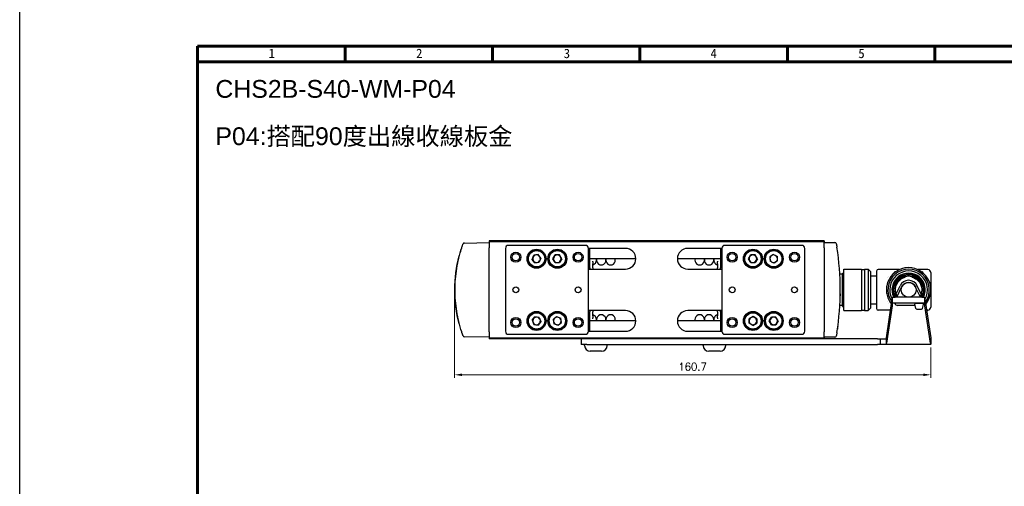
# Model space of a CAD drawing. Header units: inches. Extents: x 0 to 5766, y -2164 to 1330.
# Tile 85 of 217: x 4764 to 5096, y -928 to -771. Entities that reach past the tile are written whole.
import ezdxf

# ---------------------------------------------------------------- set-up
doc = ezdxf.new("R2010")
doc.units = ezdxf.units.IN
doc.header["$MEASUREMENT"] = 0
for name, color, linetype, lineweight in [('AM_0', 7, 'Continuous', 30), ('AM_5', 3, 'Continuous', 15), ('可見 (ISO)', 7, 'Continuous', 25)]:
    doc.layers.add(name, color=color, linetype=linetype, lineweight=lineweight)
doc.layers.add('BORDER', color=7, linetype='Continuous')
doc.styles.get("Standard").update_dxf_attribs({"font": 'arial.ttf'})
doc.styles.add('尺寸標註', font='romans.shx', dxfattribs={"bigfont": 'CHINESET.SHX'})
doc.styles.add('標題欄', font='txt')
doc.dimstyles.new('CNS1$0', dxfattribs={"dimtxt": 2.5, "dimasz": 2.5, "dimexe": 1, "dimexo": 1, "dimgap": 1.5, "dimtad": 1, "dimtoh": 1, "dimdec": 1, "dimdsep": 46, "dimtxsty": '尺寸標註', "dimcen": 0, "dimclrd": 2, "dimclre": 2, "dimclrt": 1, "dimadec": 0, "dimazin": 2, "dimtp": 0.1, "dimtm": 0.1, "dimtfac": 0.71, "dimtdec": 1, "dimtmove": 0, "dimatfit": 0, "dimfxl": 0, "dimlwd": 13, "dimlwe": 13, "dimarcsym": 0})

# ---------------------------------------------------------------- blocks, each defined once
blk = doc.blocks.new('A4-英文圖框-橫式')
at = {"layer": 'BORDER', "color": 123, "linetype": 'Continuous', "lineweight": 60, "ltscale": 25.4}
for p, q in [((2201.45, 183.5), (2201.45, 188.79)), ((2251.2, 183.5), (2251.2, 188.79)), ((2300.95, 183.5), (2300.95, 188.79)), ((2350.7, 183.5), (2350.7, 188.79)), ((2400.45, 183.5), (2400.45, 188.79)), ((2151.7, 183.5), (2549.79, 183.5))]:
    blk.add_line(p, q, dxfattribs=at)
blk.add_lwpolyline([(2151.7, 188.79), (2555.09, 188.79), (2555.09, -95.06), (2151.7, -95.06)], close=True, dxfattribs=at)
at = {"color": 60, "style": '標題欄'}
for s, p in [('1', (2175.64, 184.72)), ('2', (2225.41, 184.72)), ('3', (2275.22, 184.72)), ('4', (2324.76, 184.72)), ('5', (2374.61, 184.72))]:
    blk.add_text(s, height=3.18, dxfattribs=at).set_placement(p)
blk = doc.blocks.new('*D511')
at = {"layer": 'AM_5', "color": 2, "lineweight": 13}
for p, q in [((4910.56, -863.05), (4910.56, -891.72)), ((5071.26, -881.55), (5071.26, -891.72)), ((5068.76, -890.72), (4913.06, -890.72))]:
    blk.add_line(p, q, dxfattribs=at)
at = {"layer": 'AM_5', "color": 2}
for points in [[(4913.06, -890.3), (4913.06, -891.13), (4910.56, -890.72)], [(5068.76, -890.3), (5068.76, -891.13), (5071.26, -890.72)]]:
    blk.add_solid(points, dxfattribs=at)
at = {"layer": 'Defpoints', "color": 0}
for p in [(4910.56, -862.05), (5071.26, -880.55), (4910.56, -890.72)]:
    blk.add_point(p, dxfattribs=at)
at = {"layer": 'AM_5', "color": 1, "insert": (4990.91, -887.97), "char_height": 2.5, "attachment_point": 5, "style": '尺寸標註'}
blk.add_mtext('160.7', dxfattribs=at)

msp = doc.modelspace()

# ---------------------------------------------------------------- linework, layer by layer
for p, q in [((5066.265, -868.319), (5065.92, -866.919)), ((5066.215, -866.56), (5068.505, -866.56)), ((5066.258, -866.56), (5068.462, -866.56)), ((5068.448, -868.344), (5068.793, -866.944)), ((5066.56, -868.56), (5068.16, -868.56))]:
    msp.add_line(p, q)
at = {"color": 2}
msp.add_lwpolyline([(4763.887, 611.783), (5765.668, 611.783), (5765.668, -1153.638), (4763.887, -1153.638)], close=True, dxfattribs=at)
for centre, start, end in [((5066.215, -866.86), 90, 191.30993), ((5068.505, -866.86), 343.67936, 90), ((5066.56, -868.26), 191.30993, 270), ((5068.16, -868.26), 270, 343.67936)]:
    msp.add_arc(centre, 0.3, start, end)
at = {"layer": 'AM_0'}
for p, q in [((5059.137, -864.244), (5060.888, -860.641)), ((5059.814, -864.497), (5061.536, -860.956)), ((5067.754, -864.497), (5066.033, -860.956)), ((5068.402, -864.182), (5066.68, -860.641)), ((5066.009, -866.559), (5060.084, -866.559)), ((5067.484, -866.559), (5060.228, -866.559)), ((5067.784, -866.56), (5067.784, -866.559)), ((5068.505, -866.559), (5068.505, -866.56)), ((5066.009, -867.279), (5060.084, -867.279))]:
    msp.add_line(p, q, dxfattribs=at)
for centre, radius, start, end in [((5063.784, -862.049), 3.22, 25.92463, 154.07537), ((5063.784, -862.049), 2.5, 25.92463, 154.07537), ((5060.084, -864.628), 1.02, 154.07537, 176.11818), ((5060.084, -866.259), 1.02, 197.10464, 270), ((5060.084, -864.628), 0.3, 154.07537, 166.69259), ((5067.484, -864.628), 0.3, 13.30741, 25.92463), ((5067.484, -864.628), 1.02, 3.88182, 25.92463)]:
    msp.add_arc(centre, radius, start, end, dxfattribs=at)
at = {"layer": '可見 (ISO)'}
for p, q in [((4913.922, -846.244), (4922.264, -846.099)), ((4922.264, -845.549), (4922.264, -845.849)), ((5035.264, -845.549), (4922.264, -845.549)), ((4922.264, -845.849), (4922.264, -847.849)), ((5035.264, -845.849), (4922.264, -845.849)), ((4926.664, -845.649), (4922.864, -845.649)), ((4922.864, -845.849), (4922.864, -845.649)), ((4926.664, -845.849), (4926.664, -845.649)), ((5034.664, -845.649), (5030.864, -845.649)), ((5030.864, -845.849), (5030.864, -845.649)), ((5034.664, -845.849), (5034.664, -845.649)), ((5035.264, -845.549), (5035.264, -845.849)), ((5035.264, -847.849), (5035.264, -845.849)), ((5035.264, -846.099), (5038.873, -846.036)), ((4922.264, -876.249), (4922.264, -847.849)), ((4927.764, -848.049), (4927.764, -876.049)), ((4954.764, -847.049), (4928.764, -847.049)), ((4938.798, -850.17), (4937.338, -850.397)), ((4939.725, -851.322), (4938.798, -850.17)), ((4943.786, -851.549), (4944.525, -850.269)), ((4946.003, -850.269), (4944.525, -850.269)), ((4946.742, -851.549), (4946.003, -850.269)), ((4968.264, -848.049), (4955.764, -848.049)), ((4955.764, -876.049), (4955.764, -848.049)), ((4956.264, -854.649), (4956.264, -848.049)), ((5000.764, -848.049), (4989.264, -848.049)), ((5000.264, -848.049), (5000.264, -854.649)), ((5000.764, -848.049), (5000.764, -876.049)), ((5027.764, -847.049), (5001.764, -847.049)), ((5009.786, -851.556), (5010.519, -850.272)), ((5011.997, -850.265), (5010.519, -850.272)), ((5012.742, -851.541), (5011.997, -850.265)), ((5018.199, -850.072), (5016.953, -850.867)), ((5018.199, -850.072), (5019.51, -850.754)), ((5028.764, -876.049), (5028.764, -848.049)), ((5035.264, -847.849), (5035.264, -876.249)), ((4912.23, -850.562), (4912.022, -850.566)), ((4936.804, -851.775), (4937.338, -850.397)), ((4937.73, -852.927), (4936.804, -851.775)), ((4937.73, -852.927), (4939.191, -852.7)), ((4939.725, -851.322), (4939.191, -852.7)), ((4944.525, -852.829), (4943.786, -851.549)), ((4944.525, -852.829), (4946.003, -852.829)), ((4946.742, -851.549), (4946.003, -852.829)), ((4971.764, -851.549), (4956.264, -851.549)), ((4957.264, -852.625), (4957.264, -852.32)), ((4957.264, -852.625), (4957.264, -853.261)), ((4957.264, -854.603), (4957.264, -853.261)), ((5000.264, -851.549), (4985.764, -851.549)), ((4999.264, -852.32), (4999.264, -852.625)), ((4999.264, -853.261), (4999.264, -852.625)), ((4999.264, -853.261), (4999.264, -854.603)), ((5010.532, -852.832), (5009.786, -851.556)), ((5010.532, -852.832), (5012.01, -852.825)), ((5012.742, -851.541), (5012.01, -852.825)), ((5016.953, -850.867), (5017.018, -852.344)), ((5018.33, -853.025), (5017.018, -852.344)), ((5019.576, -852.23), (5018.33, -853.025)), ((5019.576, -852.23), (5019.51, -850.754)), ((4955.764, -854.649), (4956.264, -854.649)), ((4955.764, -855.049), (4968.264, -855.049)), ((4956.264, -854.649), (4956.264, -855.049)), ((4957.264, -854.603), (4957.264, -855.049)), ((4989.264, -855.049), (5000.764, -855.049)), ((4999.264, -855.049), (4999.264, -854.603)), ((5000.264, -855.049), (5000.264, -854.649)), ((5000.764, -854.649), (5000.264, -854.649)), ((5040.483, -855.549), (5040.484, -855.549)), ((5040.484, -855.567), (5040.484, -855.549)), ((5041.484, -856.799), (5040.563, -856.799)), ((5041.484, -856.549), (5041.884, -856.149)), ((5041.484, -867.549), (5041.484, -856.549)), ((5041.884, -869.049), (5041.884, -855.049)), ((5041.884, -855.049), (5047.884, -855.049)), ((5047.884, -855.049), (5047.884, -869.049)), ((5047.884, -855.149), (5048.884, -855.149)), ((5048.884, -855.049), (5048.884, -869.049)), ((5048.884, -855.049), (5050.079, -855.049)), ((5050.079, -855.049), (5050.079, -869.049)), ((5050.884, -855.854), (5050.079, -855.049)), ((5050.884, -855.854), (5050.884, -868.244)), ((5052.984, -855.699), (5052.984, -868.399)), ((5060.73, -855.199), (5053.484, -855.199)), ((5070.284, -855.199), (5066.838, -855.199)), ((5071.284, -856.199), (5071.284, -858.853)), ((5050.884, -857.299), (5052.984, -857.299)), ((5056.684, -857.971), (5056.684, -857.971)), ((5056.684, -859.631), (5056.684, -859.632)), ((5056.984, -857.598), (5056.984, -857.598)), ((5062.6, -857.344), (5062.6, -857.344)), ((5064.909, -857.201), (5064.909, -857.201)), ((5064.919, -857.716), (5064.919, -857.716)), ((5064.969, -857.344), (5064.969, -857.344)), ((5058.685, -862.049), (5058.848, -862.049)), ((5058.839, -860.799), (5058.839, -860.799)), ((5058.839, -863.299), (5058.839, -863.299)), ((5058.848, -862.049), (5058.848, -862.049)), ((5059.185, -862.049), (5059.347, -862.049)), ((5059.205, -860.855), (5059.205, -860.855)), ((5059.347, -862.049), (5059.347, -862.049)), ((5068.221, -862.049), (5068.222, -862.049)), ((5068.384, -862.049), (5068.222, -862.049)), ((5068.363, -863.243), (5068.363, -863.243)), ((5068.883, -862.049), (5068.721, -862.049)), ((5068.729, -860.799), (5068.729, -860.799)), ((5068.729, -863.299), (5068.729, -863.299)), ((5071.284, -862.049), (5071.284, -865.244)), ((5050.884, -866.799), (5052.984, -866.799)), ((5056.264, -878.281), (5058.264, -865.102)), ((5056.684, -864.465), (5056.684, -864.465)), ((5056.684, -866.127), (5056.684, -866.127)), ((5056.984, -866.499), (5056.984, -866.499)), ((5058.264, -864.567), (5058.264, -866.567)), ((5058.264, -864.567), (5059.264, -864.567)), ((5059.264, -866.567), (5058.264, -866.567)), ((5058.264, -866.567), (5058.264, -866.834)), ((5058.264, -866.834), (5058.264, -867.412)), ((5068.264, -864.567), (5059.264, -864.567)), ((5068.264, -866.567), (5059.264, -866.567)), ((5068.264, -864.567), (5069.264, -864.567)), ((5069.264, -866.567), (5068.264, -866.567)), ((5069.264, -866.567), (5069.264, -864.567)), ((5069.264, -865.102), (5071.264, -878.281)), ((5069.264, -866.834), (5069.264, -866.567)), ((5069.264, -867.412), (5069.264, -866.834)), ((5071.284, -865.244), (5071.284, -867.899)), ((4968.264, -869.049), (4955.764, -869.049)), ((4955.764, -869.449), (4956.264, -869.449)), ((4956.264, -869.049), (4956.264, -869.449)), ((4956.264, -876.049), (4956.264, -869.449)), ((4957.264, -869.049), (4957.264, -869.494)), ((4957.264, -870.836), (4957.264, -869.494)), ((5000.764, -869.049), (4989.264, -869.049)), ((4999.264, -869.494), (4999.264, -869.049)), ((4999.264, -869.494), (4999.264, -870.836)), ((5000.264, -869.449), (5000.264, -869.049)), ((5000.264, -869.449), (5000.264, -876.049)), ((5000.764, -869.449), (5000.264, -869.449)), ((5040.483, -868.549), (5040.484, -868.549)), ((5040.484, -868.549), (5040.484, -868.53)), ((5041.484, -867.299), (5040.563, -867.299)), ((5041.484, -867.549), (5041.884, -867.949)), ((5041.884, -869.049), (5047.884, -869.049)), ((5047.884, -868.949), (5048.884, -868.949)), ((5048.884, -869.049), (5050.079, -869.049)), ((5050.884, -868.244), (5050.079, -869.049)), ((5057.688, -868.899), (5053.484, -868.899)), ((5058.264, -867.412), (5056.352, -880.013)), ((5071.177, -880.013), (5069.264, -867.412)), ((5070.284, -868.899), (5069.84, -868.899)), ((4912.23, -873.535), (4912.022, -873.532)), ((4936.803, -872.324), (4937.729, -871.171)), ((4936.803, -872.324), (4937.339, -873.701)), ((4939.189, -871.396), (4937.729, -871.171)), ((4939.725, -872.773), (4938.8, -873.926)), ((4939.189, -871.396), (4939.725, -872.773)), ((4943.877, -872.04), (4945.011, -871.092)), ((4943.877, -872.04), (4944.13, -873.496)), ((4945.517, -874.005), (4944.13, -873.496)), ((4945.011, -871.092), (4946.399, -871.601)), ((4945.517, -874.005), (4946.652, -873.058)), ((4946.652, -873.058), (4946.399, -871.601)), ((4971.764, -872.549), (4956.264, -872.549)), ((4957.264, -870.836), (4957.264, -871.472)), ((4957.264, -871.778), (4957.264, -871.472)), ((5000.264, -872.549), (4985.764, -872.549)), ((4999.264, -871.472), (4999.264, -870.836)), ((4999.264, -871.472), (4999.264, -871.778)), ((5009.965, -873.254), (5010.004, -871.777)), ((5011.226, -874.026), (5009.965, -873.254)), ((5011.303, -871.071), (5010.004, -871.777)), ((5011.226, -874.026), (5012.525, -873.321)), ((5012.563, -871.843), (5011.303, -871.071)), ((5012.563, -871.843), (5012.525, -873.321)), ((5016.786, -872.549), (5017.525, -871.269)), ((5017.525, -873.829), (5016.786, -872.549)), ((5019.003, -871.269), (5017.525, -871.269)), ((5019.742, -872.549), (5019.003, -871.269)), ((5019.742, -872.549), (5019.003, -873.829)), ((4922.264, -876.249), (4922.264, -878.249)), ((4937.339, -873.701), (4938.8, -873.926)), ((4955.764, -876.049), (4968.264, -876.049)), ((4989.264, -876.049), (5000.764, -876.049)), ((5017.525, -873.829), (5019.003, -873.829)), ((5035.264, -878.249), (5035.264, -876.249)), ((4922.264, -877.999), (4913.922, -877.853)), ((4922.264, -878.249), (4922.264, -878.549)), ((4922.264, -878.249), (5035.264, -878.249)), ((5035.264, -878.549), (4922.264, -878.549)), ((4922.864, -878.249), (4922.864, -878.449)), ((4922.864, -878.449), (4926.664, -878.449)), ((4926.664, -878.249), (4926.664, -878.449)), ((4928.764, -877.049), (4954.764, -877.049)), ((4953.264, -878.549), (4953.264, -880.549)), ((5001.764, -877.049), (5027.764, -877.049)), ((5030.864, -878.249), (5030.864, -878.449)), ((5030.864, -878.449), (5034.664, -878.449)), ((5034.664, -878.249), (5034.664, -878.449)), ((5038.873, -878.062), (5035.264, -877.999)), ((5035.264, -878.249), (5035.264, -878.549)), ((5053.264, -878.549), (5035.264, -878.549)), ((5053.264, -878.549), (5054.264, -878.549)), ((5054.264, -880.549), (5054.264, -878.549)), ((5054.264, -878.549), (5056.264, -878.549)), ((5056.264, -880.422), (5056.264, -878.281)), ((5071.264, -878.281), (5071.264, -880.422)), ((4955.264, -880.549), (4953.264, -880.549)), ((4954.464, -880.849), (4954.464, -880.549)), ((4955.264, -880.549), (5053.264, -880.549)), ((4960.164, -882.749), (4956.364, -882.749)), ((4962.064, -880.849), (4962.064, -880.549)), ((4994.464, -880.849), (4994.464, -880.549)), ((5000.164, -882.749), (4996.364, -882.749)), ((5002.064, -880.849), (5002.064, -880.549)), ((5054.264, -880.549), (5053.264, -880.549)), ((5056.264, -880.549), (5054.264, -880.549)), ((5056.264, -880.422), (5056.264, -880.549)), ((5071.264, -880.549), (5056.264, -880.549)), ((5071.264, -880.549), (5071.264, -880.422))]:
    msp.add_line(p, q, dxfattribs=at)
for centre, radius in [((4931.264, -851.049), 1.7), ((4931.264, -851.049), 1.25), ((4938.264, -851.549), 3.2), ((4938.264, -851.549), 3), ((4938.264, -851.549), 2.75), ((4945.264, -851.549), 3.2), ((4945.264, -851.549), 3), ((4945.264, -851.549), 2.75), ((4952.264, -851.049), 1.7), ((4952.264, -851.049), 1.25), ((5004.264, -851.049), 1.7), ((5004.264, -851.049), 1.25), ((5011.264, -851.549), 3.2), ((5011.264, -851.549), 3), ((5011.264, -851.549), 2.75), ((5018.264, -851.549), 3.2), ((5018.264, -851.549), 3), ((5018.264, -851.549), 2.75), ((5025.264, -851.049), 1.7), ((5025.264, -851.049), 1.25), ((5063.784, -862.049), 2.5), ((4931.264, -862.049), 1), ((4952.264, -862.049), 1), ((5004.264, -862.049), 1), ((5025.264, -862.049), 1), ((4938.264, -872.549), 3.2), ((4938.264, -872.549), 3), ((4938.264, -872.549), 2.75), ((4945.264, -872.549), 3.2), ((4945.264, -872.549), 3), ((4945.264, -872.549), 2.75), ((5011.264, -872.549), 3.2), ((5011.264, -872.549), 3), ((5011.264, -872.549), 2.75), ((5018.264, -872.549), 3.2), ((5018.264, -872.549), 3), ((5018.264, -872.549), 2.75), ((4931.264, -873.049), 1.7), ((4931.264, -873.049), 1.25), ((4952.264, -873.049), 1.7), ((4952.264, -873.049), 1.25), ((5004.264, -873.049), 1.7), ((5004.264, -873.049), 1.25), ((5025.264, -873.049), 1.7), ((5025.264, -873.049), 1.25)]:
    msp.add_circle(centre, radius, dxfattribs=at)
for centre, radius, start, end in [((4913.931, -846.744), 0.5, 91, 160.23152), ((5038.882, -846.536), 0.5, 9.81534, 91), ((4928.764, -848.049), 1, 90, 180), ((4938.264, -851.549), 1.28, 98.81682, 158.81682), ((4938.264, -851.549), 1.28, 38.81682, 98.81682), ((4945.264, -851.549), 1.28, 90, 150), ((4945.264, -851.549), 1.28, 30, 90), ((4954.764, -848.049), 1, 0, 90), ((4968.264, -851.549), 3.5, 270, 90), ((4989.264, -851.549), 3.5, 90, 270), ((5001.764, -848.049), 1, 90, 180), ((5011.264, -851.549), 1.28, 90.2946, 150.2946), ((5011.264, -851.549), 1.28, 30.2946, 90.2946), ((5018.264, -851.549), 1.28, 62.53759, 122.53759), ((5027.764, -848.049), 1, 0, 90), ((4956.514, -862.049), 45.95, 165.52823, 194.47177), ((4938.264, -851.549), 1.28, 158.81682, 218.81682), ((4938.264, -851.549), 1.28, 218.81682, 278.81682), ((4938.264, -851.549), 1.28, 278.81682, 338.81682), ((4938.264, -851.549), 1.28, 338.81682, 38.81682), ((4945.264, -851.549), 1.28, 150, 210), ((4945.264, -851.549), 1.28, 210, 270), ((4945.264, -851.549), 1.28, 270, 330), ((4945.264, -851.549), 1.28, 330, 30), ((4956.894, -852.049), 1.587, 283.49448, 18.36425), ((4960.069, -852.049), 1.587, 161.63575, 18.36425), ((4963.244, -852.049), 1.587, 161.63575, 18.36425), ((4993.285, -852.049), 1.587, 161.63575, 18.36425), ((4996.46, -852.049), 1.587, 161.63575, 18.36425), ((4999.635, -852.049), 1.587, 161.63575, 256.50552), ((5011.264, -851.549), 1.28, 150.2946, 210.2946), ((5011.264, -851.549), 1.28, 210.2946, 270.2946), ((5011.264, -851.549), 1.28, 270.2946, 330.2946), ((5011.264, -851.549), 1.28, 330.2946, 30.2946), ((5018.264, -851.549), 1.28, 122.53759, 182.53759), ((5018.264, -851.549), 1.28, 182.53759, 242.53759), ((5018.264, -851.549), 1.28, 242.53759, 302.53759), ((5018.264, -851.549), 1.28, 2.53759, 62.53759), ((5018.264, -851.549), 1.28, 302.53759, 2.53759), ((5053.484, -855.699), 0.5, 90, 180), ((5063.784, -862.049), 7.5, 320.02865, 169.64907), ((5063.784, -862.049), 7, 323.74544, 215.79399), ((5063.784, -862.049), 6.375, 329.70732, 209.72343), ((5063.784, -862.049), 5.625, 333.40792, 206.59208), ((5063.784, -862.049), 5.5, 332.75419, 207.24581), ((5063.784, -862.049), 5.45, 332.48318, 207.51682), ((5070.284, -856.199), 1, 0, 90), ((5063.784, -862.049), 7.5, 190.35093, 219.56734), ((4968.264, -872.549), 3.5, 270, 90), ((4989.264, -872.549), 3.5, 90, 270), ((5053.484, -868.399), 0.5, 180, 270), ((5070.284, -867.899), 1, 270, 0), ((4938.264, -872.549), 1.28, 141.2497, 201.2497), ((4938.264, -872.549), 1.28, 201.2497, 261.2497), ((4938.264, -872.549), 1.28, 81.2497, 141.2497), ((4938.264, -872.549), 1.28, 261.2497, 321.2497), ((4938.264, -872.549), 1.28, 21.2497, 81.2497), ((4938.264, -872.549), 1.28, 321.2497, 21.2497), ((4945.264, -872.549), 1.28, 129.85448, 189.85448), ((4945.264, -872.549), 1.28, 189.85448, 249.85448), ((4945.264, -872.549), 1.28, 69.85448, 129.85448), ((4945.264, -872.549), 1.28, 249.85448, 309.85448), ((4945.264, -872.549), 1.28, 9.85448, 69.85448), ((4945.264, -872.549), 1.28, 309.85448, 9.85448), ((4956.894, -872.048), 1.587, 341.63575, 76.50552), ((4960.069, -872.048), 1.587, 341.63575, 198.36425), ((4963.244, -872.048), 1.587, 341.63575, 198.36425), ((4993.285, -872.048), 1.587, 341.63575, 198.36425), ((4996.46, -872.048), 1.587, 341.63575, 198.36425), ((4999.635, -872.048), 1.587, 103.49448, 198.36425), ((5011.264, -872.549), 1.28, 178.50744, 238.50744), ((5011.264, -872.549), 1.28, 118.50744, 178.50744), ((5011.264, -872.549), 1.28, 58.50744, 118.50744), ((5011.264, -872.549), 1.28, 298.50744, 358.50744), ((5011.264, -872.549), 1.28, 358.50744, 58.50744), ((5018.264, -872.549), 1.28, 150, 210), ((5018.264, -872.549), 1.28, 90, 150), ((5018.264, -872.549), 1.28, 210, 270), ((5018.264, -872.549), 1.28, 30, 90), ((5018.264, -872.549), 1.28, 270, 330), ((5018.264, -872.549), 1.28, 330, 30), ((4928.764, -876.049), 1, 180, 270), ((4954.764, -876.049), 1, 270, 0), ((5001.764, -876.049), 1, 180, 270), ((5011.264, -872.549), 1.28, 238.50744, 298.50744), ((5027.764, -876.049), 1, 270, 0), ((4913.931, -877.353), 0.5, 199.76848, 269), ((5038.882, -877.562), 0.5, 269, 350.18466), ((4956.364, -880.849), 1.9, 180, 270), ((4960.164, -880.849), 1.9, 270, 0), ((4996.364, -880.849), 1.9, 180, 270), ((5000.164, -880.849), 1.9, 270, 0)]:
    msp.add_arc(centre, radius, start, end, dxfattribs=at)
for centre, major_axis, ratio, start_param, end_param in [((4949.242, -862.049), (0, -91.486), 0.9998494, 1.4133444, 1.7282483), ((5056.177, -876.549), (0, -4), 0.087622, 0.2526803, 0.5235988), ((5071.352, -876.549), (0, 4), 0.087622, 2.6179939, 2.8889124)]:
    msp.add_ellipse(centre, major_axis=major_axis, ratio=ratio, start_param=start_param, end_param=end_param, dxfattribs=at)
for points, knots in [([(4913.025, -847.846), (4913.078, -847.684), (4913.131, -847.523), (4913.233, -847.223), (4913.281, -847.082), (4913.365, -846.844), (4913.4, -846.745), (4913.435, -846.645), (4913.445, -846.618), (4913.457, -846.584), (4913.46, -846.575), (4913.46, -846.575)], [0, 0, 0, 0, 0.000507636, 0.000507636, 0.001015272, 0.001015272, 0.001522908, 0.001522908, 0.001776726, 0.001776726, 0.002030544, 0.002030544, 0.002030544, 0.002030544]), ([(5039.375, -846.45), (5039.375, -846.45), (5039.381, -846.484), (5039.392, -846.547), (5039.397, -846.579), (5039.404, -846.618), (5039.412, -846.664), (5039.419, -846.71), (5039.428, -846.762), (5039.438, -846.82), (5039.448, -846.878), (5039.459, -846.942), (5039.47, -847.01), (5039.481, -847.078), (5039.493, -847.15), (5039.506, -847.226), (5039.53, -847.377), (5039.557, -847.538), (5039.583, -847.703)], [0, 0, 0, 0, 0.0004957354, 0.0004957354, 0.0004957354, 0.0007438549, 0.0007438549, 0.0007438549, 0.0009922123, 0.0009922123, 0.0009922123, 0.0012408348, 0.0012408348, 0.0012408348, 0.001489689, 0.001489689, 0.001489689, 0.0019878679, 0.0019878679, 0.0019878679, 0.0019878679]), ([(4913.025, -876.251), (4912.277, -873.963), (4911.711, -871.616), (4911.333, -869.239), (4910.955, -866.862), (4910.764, -864.455), (4910.764, -862.049), (4910.764, -859.642), (4910.955, -857.235), (4911.333, -854.858), (4911.711, -852.481), (4912.277, -850.134), (4913.025, -847.846)], [2.82594328, 2.82594328, 2.82594328, 2.82594328, 2.98376797, 2.98376797, 2.98376797, 3.14159265, 3.14159265, 3.14159265, 3.29941734, 3.29941734, 3.29941734, 3.45724203, 3.45724203, 3.45724203, 3.45724203]), ([(4913.164, -847.426), (4913.169, -847.412), (4913.173, -847.4), (4913.187, -847.357), (4913.194, -847.336), (4913.195, -847.335), (4913.195, -847.335), (4913.195, -847.335)], [0, 0, 0, 0, 0.016044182, 0.016044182, 0.064371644, 0.064371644, 0.065187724, 0.065187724, 0.065187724, 0.065187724]), ([(4911.733, -852.683), (4911.733, -852.683), (4911.733, -852.683), (4911.733, -852.683), (4911.733, -852.683), (4911.733, -852.682), (4911.733, -852.682), (4911.733, -852.682)], [0.0287884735, 0.0287884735, 0.0287884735, 0.0287884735, 0.0289028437, 0.0289028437, 0.0328836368, 0.0328836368, 0.0354656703, 0.0354656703, 0.0354656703, 0.0354656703]), ([(5040.186, -852.231), (5040.186, -852.234), (5040.187, -852.236), (5040.187, -852.238), (5040.187, -852.239), (5040.187, -852.239)], [0, 0, 0, 0, 0.010791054, 0.010791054, 0.018447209, 0.018447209, 0.018447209, 0.018447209]), ([(5040.197, -852.331), (5040.197, -852.334), (5040.197, -852.336), (5040.198, -852.339), (5040.198, -852.34), (5040.198, -852.34)], [0, 0, 0, 0, 0.010793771, 0.010793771, 0.01842781, 0.01842781, 0.01842781, 0.01842781]), ([(5040.455, -855.172), (5040.455, -855.172), (5040.455, -855.172), (5040.455, -855.172), (5040.456, -855.173), (5040.456, -855.178), (5040.456, -855.185), (5040.457, -855.196), (5040.457, -855.197), (5040.457, -855.197), (5040.457, -855.197), (5040.457, -855.198), (5040.457, -855.198), (5040.457, -855.198), (5040.457, -855.198), (5040.457, -855.198)], [0.037522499, 0.037522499, 0.037522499, 0.037522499, 0.038504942, 0.038504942, 0.051157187, 0.051157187, 0.089126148, 0.089126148, 0.090905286, 0.090905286, 0.091572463, 0.091572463, 0.091697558, 0.091697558, 0.091709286, 0.091709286, 0.091709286, 0.091709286]), ([(5059.512, -855.884), (5059.474, -855.91), (5059.434, -855.929), (5059.395, -855.941), (5059.376, -855.947), (5059.356, -855.952), (5059.337, -855.955), (5059.328, -855.956), (5059.319, -855.958), (5059.309, -855.959), (5059.305, -855.959), (5059.3, -855.959), (5059.296, -855.96), (5059.291, -855.96), (5059.287, -855.96), (5059.282, -855.961), (5059.197, -855.964), (5059.104, -855.945), (5059.016, -855.908)], [0, 0, 0, 0, 0.25, 0.25, 0.25, 0.375, 0.375, 0.375, 0.4375, 0.4375, 0.4375, 0.46875, 0.46875, 0.46875, 0.5, 0.5, 0.5, 0.99999871, 0.99999871, 0.99999871, 0.99999871]), ([(5059.026, -859.982), (5059.249, -859.471), (5059.558, -858.991), (5060.308, -858.16), (5060.759, -857.8), (5061.741, -857.251), (5062.283, -857.055), (5063.389, -856.849), (5063.966, -856.838), (5065.08, -856.998), (5065.63, -857.172), (5066.633, -857.68), (5067.099, -858.022), (5067.886, -858.826), (5068.217, -859.298), (5068.489, -859.864), (5068.516, -859.923), (5068.542, -859.982)], [0, 0, 0, 0, 0.167078, 0.167078, 0.3357724, 0.3357724, 0.5044512, 0.5044512, 0.6731636, 0.6731636, 0.841893, 0.841893, 1.0106271, 1.0106271, 1.1793517, 1.1793517, 1.198802, 1.198802, 1.198802, 1.198802]), ([(5068.056, -855.884), (5068.123, -855.931), (5068.202, -855.957), (5068.36, -855.964), (5068.439, -855.951), (5068.53, -855.918), (5068.541, -855.913), (5068.552, -855.908)], [0.000001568, 0.000001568, 0.000001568, 0.000001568, 0.037733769, 0.037733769, 0.070683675, 0.070683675, 0.075426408, 0.075426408, 0.075426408, 0.075426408]), ([(5058.679, -860.873), (5058.679, -860.873), (5058.679, -860.873), (5058.68, -860.871), (5058.682, -860.867), (5058.69, -860.849), (5058.698, -860.832), (5058.717, -860.782), (5058.731, -860.744), (5058.768, -860.645), (5058.792, -860.578), (5058.848, -860.425), (5058.882, -860.335), (5058.952, -860.157), (5058.988, -860.069), (5059.026, -859.982)], [0.02934045, 0.02934045, 0.02934045, 0.02934045, 0.03095249, 0.03095249, 0.03998708, 0.03998708, 0.05438784, 0.05438784, 0.07489663, 0.07489663, 0.10186508, 0.10186508, 0.13255013, 0.13255013, 0.1610378, 0.1610378, 0.1610378, 0.1610378]), ([(5058.848, -862.049), (5058.848, -861.518), (5058.936, -860.981), (5059.277, -859.97), (5059.534, -859.485), (5060.183, -858.634), (5060.583, -858.257), (5061.262, -857.799), (5061.512, -857.66), (5061.771, -857.544)], [0, 0, 0, 0, 0.15921115, 0.15921115, 0.31979474, 0.31979474, 0.48036495, 0.48036495, 0.56551284, 0.56551284, 0.56551284, 0.56551284]), ([(5059.193, -860.869), (5059.193, -860.869), (5059.193, -860.869), (5059.194, -860.867), (5059.197, -860.862), (5059.206, -860.843), (5059.214, -860.826), (5059.236, -860.774), (5059.252, -860.736), (5059.292, -860.635), (5059.318, -860.567), (5059.381, -860.413), (5059.419, -860.322), (5059.497, -860.146), (5059.538, -860.059), (5059.581, -859.973)], [0.02876921, 0.02876921, 0.02876921, 0.02876921, 0.03081794, 0.03081794, 0.04003151, 0.04003151, 0.05473033, 0.05473033, 0.07545463, 0.07545463, 0.10268552, 0.10268552, 0.13377126, 0.13377126, 0.16244038, 0.16244038, 0.16244038, 0.16244038]), ([(5059.347, -862.049), (5059.347, -861.571), (5059.427, -861.088), (5059.733, -860.18), (5059.964, -859.743), (5060.548, -858.978), (5060.907, -858.639), (5061.45, -858.274), (5061.6, -858.185), (5061.754, -858.106)], [0, 0, 0, 0, 0.14320104, 0.14320104, 0.28755049, 0.28755049, 0.43192589, 0.43192589, 0.48388286, 0.48388286, 0.48388286, 0.48388286]), ([(5059.581, -859.973), (5059.804, -859.522), (5060.105, -859.102), (5060.819, -858.385), (5061.242, -858.08), (5062.152, -857.627), (5062.651, -857.474), (5063.658, -857.338), (5064.18, -857.353), (5065.178, -857.547), (5065.667, -857.728), (5066.55, -858.232), (5066.955, -858.561), (5067.568, -859.251), (5067.804, -859.601), (5067.988, -859.973)], [0, 0, 0, 0, 0.1510889, 0.1510889, 0.3035424, 0.3035424, 0.4560219, 0.4560219, 0.6085363, 0.6085363, 0.7610413, 0.7610413, 0.9134956, 0.9134956, 1.0379783, 1.0379783, 1.0379783, 1.0379783]), ([(5061.754, -858.106), (5061.872, -858.045), (5061.994, -857.988), (5062.22, -857.888), (5062.328, -857.844), (5062.458, -857.791), (5062.494, -857.777), (5062.581, -857.742), (5062.625, -857.723), (5062.659, -857.707), (5062.665, -857.703), (5062.665, -857.703)], [0, 0, 0, 0, 0.0398539, 0.0398539, 0.078478, 0.078478, 0.09515563, 0.09515563, 0.12356186, 0.12356186, 0.13513432, 0.13513432, 0.13513432, 0.13513432]), ([(5061.771, -857.544), (5061.885, -857.493), (5062.002, -857.445), (5062.221, -857.36), (5062.326, -857.321), (5062.496, -857.259), (5062.566, -857.234), (5062.633, -857.207), (5062.649, -857.2), (5062.669, -857.191), (5062.676, -857.188), (5062.676, -857.188)], [0, 0, 0, 0, 0.03737858, 0.03737858, 0.07443829, 0.07443829, 0.10791003, 0.10791003, 0.12138699, 0.12138699, 0.13236029, 0.13236029, 0.13236029, 0.13236029]), ([(5064.894, -857.19), (5064.894, -857.19), (5064.894, -857.19), (5064.896, -857.191), (5064.9, -857.193), (5064.919, -857.202), (5064.936, -857.209), (5064.987, -857.229), (5065.025, -857.243), (5065.124, -857.279), (5065.191, -857.303), (5065.345, -857.36), (5065.434, -857.394), (5065.615, -857.466), (5065.707, -857.505), (5065.797, -857.546)], [0.02904236, 0.02904236, 0.02904236, 0.02904236, 0.03083092, 0.03083092, 0.03990337, 0.03990337, 0.05435536, 0.05435536, 0.07479328, 0.07479328, 0.10164983, 0.10164983, 0.13219651, 0.13219651, 0.16188825, 0.16188825, 0.16188825, 0.16188825]), ([(5064.905, -857.704), (5064.905, -857.704), (5064.905, -857.704), (5064.907, -857.705), (5064.912, -857.708), (5064.932, -857.718), (5064.95, -857.726), (5065.003, -857.748), (5065.042, -857.764), (5065.143, -857.805), (5065.211, -857.832), (5065.366, -857.895), (5065.456, -857.934), (5065.635, -858.016), (5065.726, -858.06), (5065.815, -858.106)], [0.02840709, 0.02840709, 0.02840709, 0.02840709, 0.03068516, 0.03068516, 0.03996085, 0.03996085, 0.05474998, 0.05474998, 0.07543963, 0.07543963, 0.10260891, 0.10260891, 0.13364156, 0.13364156, 0.16363703, 0.16363703, 0.16363703, 0.16363703]), ([(5065.797, -857.546), (5066.281, -857.762), (5066.735, -858.061), (5067.519, -858.782), (5067.858, -859.215), (5068.371, -860.154), (5068.553, -860.672), (5068.695, -861.479), (5068.72, -861.764), (5068.721, -862.049)], [0, 0, 0, 0, 0.15899681, 0.15899681, 0.31953251, 0.31953251, 0.48008444, 0.48008444, 0.56542865, 0.56542865, 0.56542865, 0.56542865]), ([(5065.815, -858.106), (5066.239, -858.324), (5066.632, -858.615), (5067.3, -859.302), (5067.582, -859.707), (5067.996, -860.575), (5068.134, -861.05), (5068.211, -861.7), (5068.222, -861.875), (5068.222, -862.049)], [0, 0, 0, 0, 0.1430279, 0.1430279, 0.28733668, 0.28733668, 0.43169768, 0.43169768, 0.48388567, 0.48388567, 0.48388567, 0.48388567]), ([(5067.988, -859.973), (5068.045, -860.089), (5068.099, -860.208), (5068.194, -860.428), (5068.237, -860.534), (5068.304, -860.703), (5068.331, -860.771), (5068.364, -860.847), (5068.376, -860.871), (5068.376, -860.871)], [0, 0, 0, 0, 0.0386648, 0.0386648, 0.07654886, 0.07654886, 0.11033668, 0.11033668, 0.13315612, 0.13315612, 0.13315612, 0.13315612]), ([(5068.542, -859.982), (5068.591, -860.094), (5068.637, -860.208), (5068.72, -860.423), (5068.758, -860.526), (5068.819, -860.695), (5068.844, -860.764), (5068.871, -860.831), (5068.878, -860.847), (5068.887, -860.867), (5068.891, -860.874), (5068.891, -860.874)], [0, 0, 0, 0, 0.03662619, 0.03662619, 0.07316102, 0.07316102, 0.10658162, 0.10658162, 0.12014484, 0.12014484, 0.13114985, 0.13114985, 0.13114985, 0.13114985]), ([(5071.284, -858.853), (5071.284, -858.927), (5071.284, -859.017), (5071.284, -859.125), (5071.284, -859.179), (5071.284, -859.238), (5071.284, -859.3), (5071.284, -859.363), (5071.284, -859.43), (5071.284, -859.501), (5071.284, -859.542), (5071.284, -859.585), (5071.284, -859.627), (5071.284, -859.961), (5071.284, -860.216), (5071.284, -860.393), (5071.284, -860.396), (5071.284, -860.397), (5071.284, -860.401), (5071.284, -860.679), (5071.284, -860.938), (5071.284, -861.178), (5071.284, -861.186), (5071.284, -861.192), (5071.284, -861.201), (5071.284, -861.344), (5071.284, -861.487), (5071.284, -861.628), (5071.284, -861.769), (5071.284, -861.909), (5071.284, -862.049)], [0, 0, 0, 0, 0.109375, 0.109375, 0.109375, 0.1640625, 0.1640625, 0.1640625, 0.21875, 0.21875, 0.21875, 0.25, 0.25, 0.25, 0.4960938, 0.4960938, 0.4960938, 0.5, 0.5, 0.5, 0.7421875, 0.7421875, 0.7421875, 0.75, 0.75, 0.75, 0.875, 0.875, 0.875, 1, 1, 1, 1]), ([(5056.406, -860.701), (5056.325, -861.146), (5056.284, -861.597), (5056.284, -862.049), (5056.284, -862.501), (5056.325, -862.951), (5056.406, -863.396)], [0, 0, 0, 0, 0.0013545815, 0.0013545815, 0.0013545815, 0.0027097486, 0.0027097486, 0.0027097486, 0.0027097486]), ([(5059.026, -864.115), (5058.978, -864.003), (5058.931, -863.889), (5058.848, -863.674), (5058.81, -863.571), (5058.749, -863.402), (5058.724, -863.333), (5058.698, -863.266), (5058.691, -863.25), (5058.681, -863.23), (5058.678, -863.223), (5058.678, -863.223)], [0, 0, 0, 0, 0.03662619, 0.03662619, 0.07316102, 0.07316102, 0.10658162, 0.10658162, 0.12014484, 0.12014484, 0.13114985, 0.13114985, 0.13114985, 0.13114985]), ([(5059.541, -864.567), (5059.511, -864.516), (5059.482, -864.465), (5059.197, -863.945), (5059.015, -863.426), (5058.873, -862.619), (5058.848, -862.333), (5058.848, -862.049)], [0.3020455, 0.3020455, 0.3020455, 0.3020455, 0.31954869, 0.31954869, 0.48010002, 0.48010002, 0.5655158, 0.5655158, 0.5655158, 0.5655158]), ([(5059.581, -864.124), (5059.523, -864.009), (5059.47, -863.89), (5059.374, -863.669), (5059.332, -863.563), (5059.265, -863.395), (5059.238, -863.327), (5059.205, -863.25), (5059.192, -863.227), (5059.192, -863.227)], [0, 0, 0, 0, 0.0386648, 0.0386648, 0.07654886, 0.07654886, 0.11033668, 0.11033668, 0.13315612, 0.13315612, 0.13315612, 0.13315612]), ([(5060.133, -864.567), (5059.999, -864.372), (5059.88, -864.168), (5059.572, -863.522), (5059.435, -863.047), (5059.357, -862.397), (5059.347, -862.223), (5059.347, -862.049)], [0.21702864, 0.21702864, 0.21702864, 0.21702864, 0.28733668, 0.28733668, 0.43169768, 0.43169768, 0.48388567, 0.48388567, 0.48388567, 0.48388567]), ([(5068.222, -862.049), (5068.221, -862.526), (5068.142, -863.009), (5067.858, -863.851), (5067.67, -864.227), (5067.436, -864.567)], [0, 0, 0, 0, 0.14320104, 0.14320104, 0.2666051, 0.2666051, 0.2666051, 0.2666051]), ([(5068.375, -863.228), (5068.375, -863.228), (5068.375, -863.228), (5068.374, -863.23), (5068.371, -863.235), (5068.362, -863.254), (5068.354, -863.271), (5068.332, -863.323), (5068.317, -863.362), (5068.277, -863.463), (5068.25, -863.53), (5068.187, -863.685), (5068.15, -863.775), (5068.071, -863.951), (5068.03, -864.038), (5067.988, -864.124)], [0.02876921, 0.02876921, 0.02876921, 0.02876921, 0.03081794, 0.03081794, 0.04003151, 0.04003151, 0.05473033, 0.05473033, 0.07545463, 0.07545463, 0.10268552, 0.10268552, 0.13377126, 0.13377126, 0.16244038, 0.16244038, 0.16244038, 0.16244038]), ([(5068.721, -862.049), (5068.72, -862.58), (5068.632, -863.117), (5068.352, -863.948), (5068.206, -864.267), (5068.028, -864.567)], [0, 0, 0, 0, 0.15921259, 0.15921259, 0.26307368, 0.26307368, 0.26307368, 0.26307368]), ([(5068.89, -863.224), (5068.89, -863.224), (5068.89, -863.224), (5068.889, -863.226), (5068.886, -863.231), (5068.878, -863.248), (5068.871, -863.265), (5068.851, -863.315), (5068.837, -863.353), (5068.801, -863.452), (5068.777, -863.519), (5068.721, -863.673), (5068.687, -863.763), (5068.617, -863.94), (5068.58, -864.028), (5068.542, -864.115)], [0.02934045, 0.02934045, 0.02934045, 0.02934045, 0.03095249, 0.03095249, 0.03998708, 0.03998708, 0.05438784, 0.05438784, 0.07489663, 0.07489663, 0.10186508, 0.10186508, 0.13255013, 0.13255013, 0.1610378, 0.1610378, 0.1610378, 0.1610378]), ([(5059.25, -864.567), (5059.199, -864.476), (5059.152, -864.385), (5059.079, -864.234), (5059.052, -864.175), (5059.026, -864.115)], [1.148487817, 1.148487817, 1.148487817, 1.148487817, 1.17935174, 1.17935174, 1.198802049, 1.198802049, 1.198802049, 1.198802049]), ([(5040.457, -868.899), (5040.457, -868.899), (5040.457, -868.9), (5040.457, -868.901), (5040.457, -868.902), (5040.457, -868.905), (5040.457, -868.907), (5040.456, -868.916), (5040.456, -868.921), (5040.456, -868.924), (5040.455, -868.925), (5040.455, -868.925)], [0, 0, 0, 0, 0.000976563, 0.000976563, 0.004882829, 0.004882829, 0.012695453, 0.012695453, 0.043953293, 0.043953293, 0.057148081, 0.057148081, 0.057148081, 0.057148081]), ([(5040.187, -871.858), (5040.187, -871.858), (5040.187, -871.858), (5040.187, -871.858), (5040.187, -871.859), (5040.187, -871.861), (5040.186, -871.863), (5040.186, -871.864)], [0.029952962, 0.029952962, 0.029952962, 0.029952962, 0.032669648, 0.032669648, 0.041185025, 0.041185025, 0.047044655, 0.047044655, 0.047044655, 0.047044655]), ([(5040.198, -871.757), (5040.198, -871.757), (5040.198, -871.757), (5040.198, -871.758), (5040.198, -871.759), (5040.197, -871.761), (5040.197, -871.762), (5040.197, -871.763)], [0.029975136, 0.029975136, 0.029975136, 0.029975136, 0.032619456, 0.032619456, 0.040978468, 0.040978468, 0.047071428, 0.047071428, 0.047071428, 0.047071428]), ([(4913.46, -877.522), (4913.46, -877.522), (4913.447, -877.486), (4913.424, -877.42), (4913.412, -877.386), (4913.397, -877.345), (4913.38, -877.297), (4913.363, -877.249), (4913.344, -877.196), (4913.324, -877.136), (4913.303, -877.076), (4913.28, -877.011), (4913.256, -876.942), (4913.233, -876.874), (4913.208, -876.802), (4913.182, -876.726), (4913.131, -876.574), (4913.078, -876.414), (4913.025, -876.251)], [0, 0, 0, 0, 0.0005091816, 0.0005091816, 0.0005091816, 0.0007643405, 0.0007643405, 0.0007643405, 0.0010200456, 0.0010200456, 0.0010200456, 0.001276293, 0.001276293, 0.001276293, 0.0015329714, 0.0015329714, 0.0015329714, 0.0020471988, 0.0020471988, 0.0020471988, 0.0020471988]), ([(5039.583, -876.394), (5039.557, -876.558), (5039.53, -876.722), (5039.506, -876.872), (5039.481, -877.022), (5039.458, -877.161), (5039.438, -877.277), (5039.428, -877.335), (5039.419, -877.389), (5039.411, -877.435), (5039.404, -877.48), (5039.397, -877.519), (5039.392, -877.55), (5039.381, -877.614), (5039.375, -877.647), (5039.375, -877.647)], [0, 0, 0, 0, 0.0004962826, 0.0004962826, 0.0004962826, 0.0009925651, 0.0009925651, 0.0009925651, 0.0012423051, 0.0012423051, 0.0012423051, 0.0014888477, 0.0014888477, 0.0014888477, 0.0019851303, 0.0019851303, 0.0019851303, 0.0019851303]), ([(5039.875, -874.413), (5039.836, -874.702), (5039.794, -874.997), (5039.748, -875.308), (5039.744, -875.34), (5039.739, -875.372)], [0, 0, 0, 0, 0.087609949, 0.087609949, 0.097729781, 0.097729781, 0.097729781, 0.097729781])]:
    msp.add_open_spline(points, degree=3, knots=knots, dxfattribs=at)
for points in [[(4912.375, -850.014), (4912.449, -849.743), (4912.527, -849.469), (4912.603, -849.21)], [(4912.551, -849.388), (4912.634, -849.1), (4912.718, -848.819), (4912.796, -848.567)], [(4913.145, -847.481), (4913.159, -847.442), (4913.169, -847.41), (4913.177, -847.387)], [(5059.404, -855.938), (5059.401, -855.939), (5059.398, -855.94), (5059.395, -855.941)], [(5062.65, -857.715), (5062.649, -857.715), (5062.649, -857.716), (5062.649, -857.716)], [(5062.66, -857.199), (5062.66, -857.2), (5062.66, -857.2), (5062.659, -857.2)], [(5040.704, -863.44), (5040.7, -863.663), (5040.696, -863.884), (5040.691, -864.102)], [(5058.69, -863.239), (5058.69, -863.239), (5058.69, -863.239), (5058.69, -863.24)], [(5059.203, -863.239), (5059.203, -863.239), (5059.204, -863.239), (5059.204, -863.24)], [(5068.365, -860.858), (5068.365, -860.858), (5068.365, -860.858), (5068.365, -860.858)], [(5068.72, -862.049), (5068.72, -862.049), (5068.721, -862.049), (5068.721, -862.049)], [(5068.879, -860.858), (5068.878, -860.858), (5068.878, -860.858), (5068.878, -860.858)], [(5059.83, -864.567), (5059.739, -864.423), (5059.656, -864.276), (5059.581, -864.124)], [(5067.988, -864.124), (5067.913, -864.275), (5067.829, -864.423), (5067.738, -864.567)], [(5068.542, -864.115), (5068.475, -864.269), (5068.401, -864.419), (5068.319, -864.567)], [(4911.744, -871.466), (4911.741, -871.45), (4911.733, -871.413), (4911.733, -871.415)]]:
    msp.add_open_spline(points, degree=3, dxfattribs=at)

# ---------------------------------------------------------------- block references
msp.add_blockref('A4-英文圖框-橫式', (2672.19, -968.577))

# ---------------------------------------------------------------- texts
at = {"layer": 'AM_0'}
for s, p in [('CHS2B-S40-WM-P04', (4829.913, -797.239)), ('P04:搭配90度出線收線板金', (4829.913, -813.205))]:
    msp.add_text(s, height=6, dxfattribs=at).set_placement(p)

# ---------------------------------------------------------------- dimensions: what is measured, and where the dimension line sits
at = {"layer": 'AM_5'}
dim = msp.add_linear_dim(base=(4910.564, -890.716), p1=(5071.264, -880.549), p2=(4910.564, -862.049), dimstyle='CNS1$0', override={"dimfxl": 4, "dimarcsym": 1}, dxfattribs=at)
dim.commit()
dim.dimension.update_dxf_attribs({"geometry": '*D511', "text_midpoint": (4990.914, -887.966)})

doc.saveas('drawing.dxf')
